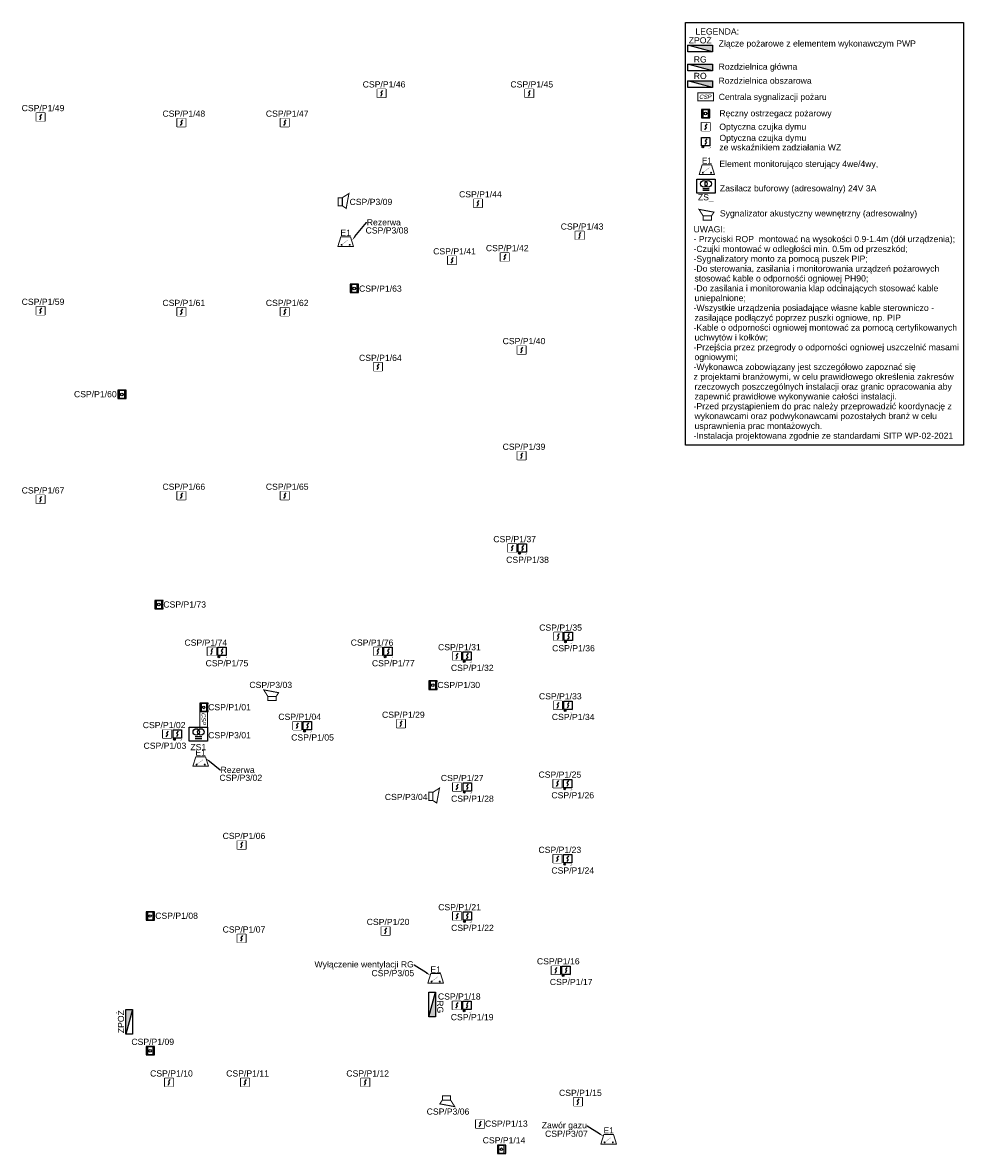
# Model space of a CAD drawing. Header units: millimetres. Extents: x 31144 to 89436, y 19352 to 26645.
# Tile 16 of 16: x 86393 to 89436, y 19580 to 23241. Entities that reach past the tile are written whole.
import ezdxf
from ezdxf import colors
from ezdxf.entities.mleader import LeaderData, LeaderLine
from ezdxf.enums import TextEntityAlignment as Align
from ezdxf.math import Vec2, Vec3

# ---------------------------------------------------------------- set-up
doc = ezdxf.new("R2010")
doc.units = ezdxf.units.MM
doc.header["$MEASUREMENT"] = 0
for name, color, linetype in [('! PT Legenda', 7, 'Continuous'), ('! PT Opisy Legenda 2', 7, 'Continuous'), ('! PT Rozdzielnice', 5, 'Continuous'), ('! PT SAP Czujki', 1, 'Continuous'), ('! PT SAP Moduły', 96, 'Continuous'), ('! PT SAP ROP', 1, 'Continuous'), ('! PT SAP Sygnalizatory', 6, 'Continuous'), ('!Instalacja SAP', 1, 'Continuous'), ('!PT SSP ADRESY', 1, 'Continuous'), ('!T4I Legenda', 7, 'Continuous'), ('SSP_zasilacze_MERAWEX', 5, 'Continuous')]:
    doc.layers.add(name, color=color, linetype=linetype)
doc.styles.add('ARIAL', font='arial.ttf')

# ---------------------------------------------------------------- blocks, each defined once
blk = doc.blocks.new('SAP Moduł')
at = {"linetype": 'Continuous', "lineweight": 13}
for p, q in [((-500, 0), (-402, 310)), ((-402, 310), (-98, 310)), ((-98, 310), (0, 0))]:
    blk.add_line(p, q, dxfattribs=at)
blk.add_lwpolyline([(0, 0), (0, 0), (-500, 0)], dxfattribs=at)
at = {"linetype": 'ByBlock', "lineweight": 60, "const_width": 7.1}
blk.add_lwpolyline([(-372, 66), (-170, 214)], dxfattribs=at)
at = {"linetype": 'Continuous', "lineweight": 13}
for centre in [(-382, 54), (-117, 54)]:
    blk.add_circle(centre, 15.1, dxfattribs=at)
at = {"style": 'ARIAL', "flags": 8}
blk.add_attdef('NAZWA', text='', height=200, dxfattribs=at).set_placement((-250, 343), align=Align.CENTER)
blk = doc.blocks.new('SAP Czujka Optyczna')
blk.add_lwpolyline([(-270, 270), (0, 270), (0, 0), (-270, 0)], close=True)
blk.add_wipeout([(0, 270), (-270, 270), (-270, 0), (0, 0)])
for p, q in [((-162, 41), (-114, 115)), ((-104, 228), (-156, 156)), ((-156, 156), (-135, 135)), ((-114, 115), (-135, 135))]:
    blk.add_line(p, q)
blk = doc.blocks.new('SAP ROP')
blk.add_wipeout([(-270, 270), (-270, 0), (0, 0), (0, 270)])
blk.add_lwpolyline([(-270, 270), (-270, 0), (0, 0), (0, 270)], close=True)
at = {"flags": 128}
blk.add_lwpolyline([(-219, 0), (-219, 270), (-57, 270), (-57, 0), (-219, 0)], dxfattribs=at)
blk.add_circle((-143, 133), 42.1)
blk = doc.blocks.new('SAP Sygnalizator Wew')
at = {"const_width": 33.2}
for points in [[(-401, 347), (82, 257), (0, 133), (-265, 133)], [(-265, 133), (0, 133), (0, 0), (-265, 0)]]:
    blk.add_lwpolyline(points, close=True, dxfattribs=at)
blk = doc.blocks.new('SKD_ZASILACZ')
for p, q in [((-0.402, 0.149), (-0.188, 0.149)), ((-0.402, 0.091), (-0.188, 0.091))]:
    blk.add_line(p, q)
blk.add_lwpolyline([(-0.595, 0.456), (0, 0.456), (0, 0), (-0.595, 0)], close=True)
for centre in [(-0.367, 0.301), (-0.222, 0.301)]:
    blk.add_circle(centre, 0.105)
blk = doc.blocks.new('A$7E85D154112A6')
at = {"layer": '!Instalacja SAP', "const_width": 3.24}
blk.add_lwpolyline([(-25.4, 12.7), (25.4, 12.7), (25.4, -12.7), (-25.4, -12.7)], close=True, dxfattribs=at)
at = {"layer": '!Instalacja SAP', "style": 'ARIAL', "oblique": 15}
blk.add_text('CSP', height=13.6, dxfattribs=at).set_placement((-22, -6.7))
blk = doc.blocks.new('SAP Czujka Optyczna z WZ')
blk.add_hatch(color=256).paths.add_polyline_path([(-10, 30, 1), (-58, 30, 1)])
blk.add_circle((-34, 30), 23.9)
blk.add_wipeout([(0, 351), (-270, 351), (-270, 0), (0, 0)])
at = {"transparency": 33554687}
h = blk.add_hatch(color=256, dxfattribs=at)
h.dxf.hatch_style = 1
h.paths.add_polyline_path([(-201, 41, 1), (-258, 41, 1)])
for p, q in [((-114, 196), (-162, 122)), ((-104, 309), (-156, 237)), ((-156, 237), (-114, 196))]:
    blk.add_line(p, q)
blk.add_lwpolyline([(-270, 351), (0, 351), (0, 81), (-270, 81)], close=True)
blk.add_circle((-229, 41), 28.4)
blk = doc.blocks.new('Rozdzielnica m')
blk.add_hatch(color=256).paths.add_polyline_path([(40, 21.2), (-40, 21.2), (40, 0)])
blk.add_lwpolyline([(40, 0), (-40, 21.2)])
blk.add_lwpolyline([(-40, 21.2), (40, 21.2), (40, 0), (-40, 0)], close=True)
at = {"color": 7}
blk.add_attdef('NAZWA', (10.4, 31.2), '', height=20, dxfattribs=at)

msp = doc.modelspace()

# ---------------------------------------------------------------- block references
at = {"layer": '! PT Rozdzielnice'}
ref = msp.add_blockref('Rozdzielnica m', (88584.8, 23146.5, -7719), dxfattribs=at)
ref.add_attrib('NAZWA', 'ZPOŻ', dxfattribs={"layer": '0', "color": 7, "height": 20, "style": 'ARIAL'}).set_placement((88584.9, 23173.5, -7719), align=Align.CENTER)
ref = msp.add_blockref('Rozdzielnica m', (88584.8, 23084.8, -7719), dxfattribs=at)
ref.add_attrib('NAZWA', 'RG', dxfattribs={"layer": '0', "color": 7, "height": 20, "style": 'ARIAL'}).set_placement((88584.9, 23111.8, -7719), align=Align.CENTER)
ref = msp.add_blockref('Rozdzielnica m', (88584.8, 23031.3, -7719), dxfattribs=at)
ref.add_attrib('NAZWA', 'RO', dxfattribs={"layer": '0', "color": 7, "height": 20, "style": 'ARIAL'}).set_placement((88584.9, 23058.3, -7719), align=Align.CENTER)
at = {"layer": '! PT SAP Czujki', "xscale": 0.1, "yscale": 0.1, "zscale": 0.1}
for name, p in [('SAP Czujka Optyczna', (87567.6, 22998.6)), ('SAP Czujka Optyczna', (88045.5, 22998.6)), ('SAP Czujka Optyczna', (86464.4, 22921.8)), ('SAP Czujka Optyczna', (86919.9, 22903.8)), ('SAP Czujka Optyczna', (87254.3, 22903.8)), ('SAP Czujka Optyczna', (88616.5, 22890.2, 8576.7)), ('SAP Czujka Optyczna z WZ', (88616.5, 22834.2, 8576.7)), ('SAP Czujka Optyczna', (87879.4, 22642.7)), ('SAP Czujka Optyczna', (88208.4, 22538.3)), ('SAP Czujka Optyczna', (87795.7, 22458.2)), ('SAP Czujka Optyczna', (87966.2, 22468.5)), ('SAP Czujka Optyczna', (86464.4, 22294.7)), ('SAP Czujka Optyczna', (86919.9, 22291.2)), ('SAP Czujka Optyczna', (87254.3, 22291.2)), ('SAP Czujka Optyczna', (88020.4, 22167.6)), ('SAP Czujka Optyczna', (87555.8, 22113.4)), ('SAP Czujka Optyczna', (88020.4, 21825.6)), ('SAP Czujka Optyczna', (86464.4, 21684.3)), ('SAP Czujka Optyczna', (86919.9, 21696.2)), ('SAP Czujka Optyczna', (87254.3, 21696.2)), ('SAP Czujka Optyczna', (87990.2, 21526.5)), ('SAP Czujka Optyczna', (88138.9, 21240.2)), ('SAP Czujka Optyczna', (87017.9, 21191.6)), ('SAP Czujka Optyczna', (87555.8, 21191.6)), ('SAP Czujka Optyczna', (87811.4, 21176.6)), ('SAP Czujka Optyczna', (88137.8, 21017.7)), ('SAP Czujka Optyczna', (87294.7, 20951.3)), ('SAP Czujka Optyczna', (87630.1, 20958)), ('SAP Czujka Optyczna', (86873.8, 20924.6)), ('SAP Czujka Optyczna', (87811.9, 20753.2)), ('SAP Czujka Optyczna', (88136.4, 20764.2)), ('SAP Czujka Optyczna', (87114.5, 20565.7)), ('SAP Czujka Optyczna', (88136.4, 20520.7)), ('SAP Czujka Optyczna', (87812, 20334.9)), ('SAP Czujka Optyczna', (87114.5, 20262.9)), ('SAP Czujka Optyczna', (87580.6, 20287.3)), ('SAP Czujka Optyczna', (88131.3, 20159.8)), ('SAP Czujka Optyczna', (87811, 20045.9)), ('SAP Czujka Optyczna', (86879.9, 19796.8)), ('SAP Czujka Optyczna', (87126.1, 19796.8)), ('SAP Czujka Optyczna', (87514.7, 19796.8)), ('SAP Czujka Optyczna', (88202.8, 19734)), ('SAP Czujka Optyczna', (87886.3, 19662.4))]:
    msp.add_blockref(name, p, dxfattribs=at)
at = {"layer": '! PT SAP Moduły'}
ref = msp.add_blockref('SAP Moduł', (88631.5, 22749.7, 8576.7), dxfattribs=dict(at, xscale=0.1, yscale=0.1, zscale=0.1))
ref.add_attrib('NAZWA', 'E1', dxfattribs={"layer": '0', "height": 20, "flags": 8}).set_placement((88606.5, 22784.1, 8576.7), align=Align.CENTER)
at = {"layer": '! PT SAP Moduły', "xscale": 0.1, "yscale": 0.1, "zscale": 0.1}
for p in [(87462.9, 22516.2), (86993.7, 20833.4), (87754, 20131.2)]:
    msp.add_blockref('SAP Moduł', p, dxfattribs=at).add_auto_attribs({'NAZWA': 'E1'})
at = {"layer": '! PT SAP Moduły'}
ref = msp.add_blockref('SAP Moduł', (88313.8, 19610.4), dxfattribs=dict(at, xscale=0.1, yscale=0.1, zscale=0.1))
ref.add_attrib('NAZWA', 'E1', dxfattribs={"layer": '0', "height": 20, "flags": 8}).set_placement((88288.8, 19644.8), align=Align.CENTER)
at = {"layer": '! PT SAP ROP', "xscale": 0.1, "yscale": 0.1, "zscale": 0.1}
for p in [(87479.4, 22367.1), (86728.3, 22023.7), (86847.9, 21343.7), (87733.8, 21082.6), (86819.3, 20335.5), (86819.3, 19899.2), (87955.8, 19580.4)]:
    msp.add_blockref('SAP ROP', p, dxfattribs=at)
at = {"layer": '! PT SAP Sygnalizatory', "xscale": 0.1, "yscale": 0.1, "zscale": 0.1}
for p, rotation in [((87413.8, 22647.6), 270), ((87706.7, 20722.8), 270), ((87750.7, 19766.4), 180)]:
    msp.add_blockref('SAP Sygnalizator Wew', p, dxfattribs=dict(at, rotation=rotation))
for p in [(88621, 22601.6, 8576.7), (87212.9, 21046.1)]:
    msp.add_blockref('SAP Sygnalizator Wew', p, dxfattribs=at)
msp.add_blockref('A$7E85D154112A6', (88602.8, 23000.7))
at = {"rotation": 270}
msp.add_blockref('A$7E85D154112A6', (86978.6, 20985.5), dxfattribs=at)
at = {"layer": 'SSP_zasilacze_MERAWEX', "xscale": 100, "yscale": 100, "zscale": 100}
msp.add_blockref('SKD_ZASILACZ', (88633.1, 22688.9), dxfattribs=at)

# ---------------------------------------------------------------- texts
at = {"layer": '! PT Legenda', "style": 'ARIAL'}
for s, p in [('Centrala sygnalizacji pożaru ', (88644.8, 22990.4, 7719)), ('Ręczny ostrzegacz pożarowy ', (88646.7, 22937.4, 7719)), ('Optyczna czujka dymu ', (88646.7, 22893.8, 7719)), ('Optyczna czujka dymu ', (88647.1, 22857.6, 5317.5)), ('ze wskaźnikiem zadziałania WZ', (88646.8, 22827.2, 5317.5)), ('Element monitorująco sterujący 4we/4wy,', (88646.8, 22773.6, 8576.7))]:
    msp.add_text(s, height=20, dxfattribs=at).set_placement(p)
at = {"layer": '! PT Opisy Legenda 2', "style": 'ARIAL'}
for s, p in [('LEGENDA:', (88569.1, 23202.2, 7719)), ('Złącze pożarowe z elementem wykonawczym PWP', (88644.5, 23163.3, 857.7)), ('Rozdzielnica główna', (88644.5, 23088.4, 857.7)), ('Rozdzielnica obszarowa', (88644.1, 23042.8, 857.7)), ('Zasilacz buforowy (adresowalny) 24V 3A', (88648.5, 22694.6, 8576.7)), ('Sygnalizator akustyczny wewnętrzny (adresowalny)', (88648.5, 22613.4, 8576.7))]:
    msp.add_text(s, height=20, dxfattribs=at).set_placement(p)
at = {"layer": '!PT SSP ADRESY', "color": 6, "insert": (87571.4, 22557.9), "char_height": 20, "attachment_point": 8, "style": 'ARIAL', "bg_fill": 3, "box_fill_scale": 1, "bg_fill_color": 256, "bg_fill_true_color": 13158600, "bg_fill_transparency": 0}
msp.add_mtext('CSP/P3/08', dxfattribs=at)
at = {"layer": '!T4I Legenda', "linetype": 'ByBlock', "lineweight": 0, "insert": (88560.1, 22582), "char_height": 20, "width": 860.983, "attachment_point": 1, "line_spacing_factor": 0.954545, "style": 'ARIAL'}
msp.add_mtext('\\pxi-0.15873,l0.31746,t0.31746,1.5873;UWAGI:\\P- Przyciski ROP  montować na wysokości 0.9-1.4m (dół urządzenia); \\P-Czujki montować w odległości min. 0.5m od przeszkód;\\P-Sygnalizatory monto za pomocą puszek PIP;\\P-Do sterowania, zasilania i monitorowania urządzeń pożarowych stosować kable o odpornośći ogniowej PH90;\\P-Do zasilania i monitorowania klap odcinających stosować kable uniepalnione;\\P-Wszystkie urządzenia posiadające własne kable sterowniczo - zasilające podłączyć poprzez puszki ogniowe, np. PIP\\P-Kable o odporności ogniowej montować za pomocą certyfikowanych uchwytów i kołków;\\P-Przejścia przez przegrody o odporności ogniowej uszczelnić masami ogniowymi;\\P-Wykonawca zobowiązany jest szczegółowo zapoznać się \\Pz projektami branżowymi, w celu prawidłowego określenia zakresów rzeczowych poszczególnych instalacji oraz granic opracowania aby zapewnić prawidłowe wykonywanie całości instalacji.\\P-Przed przystąpieniem do prac należy przeprowadzić koordynację z wykonawcami oraz podwykonawcami pozostałych branż w celu usprawnienia prac montażowych.\\P-Instalacja projektowana zgodnie ze standardami SITP WP-02-2021', dxfattribs=at).dxf.unprotected_set("ltscale", 0)

# ---------------------------------------------------------------- leaders
ml = msp.add_multileader_mtext('Standard')
ml.set_content('Rezerwa', color=256, style='ARIAL')
ml.set_leader_properties()
ml.build(insert=Vec2(0, 0))
ml.multileader.update_dxf_attribs({"dogleg_length": 0.8, "arrow_head_size": 15})
ctx = ml.context
ctx.base_point, ctx.char_height, ctx.arrow_head_size, ctx.landing_gap_size, ctx.plane_origin = Vec3(87033, 20821.8), 20, 15, 0.2, Vec3(82993.4, 20716.8)
notes = []
notes.append((ctx, [(0, (1, 1, 0), (87032.2, 20821.8), (1, 0), 0.8, [(0, [(86985.6, 20858.9), (87032.2, 20821.8), (87032.2, 20821.8)], 0, [])])]))
ctx.mtext.insert, ctx.mtext.width = Vec3(87033.2, 20832), 348.911
ml = msp.add_multileader_mtext('Standard')
ml.set_content('Wyłączenie wentylacji RG', color=256, style='ARIAL')
ml.set_leader_properties()
ml.build(insert=Vec2(0, 0))
ml.multileader.update_dxf_attribs({"dogleg_length": 0.8, "arrow_head_size": 15})
ctx = ml.context
ctx.base_point, ctx.char_height, ctx.arrow_head_size, ctx.landing_gap_size, ctx.plane_origin = Vec3(87338.8, 20189.4), 20, 15, 0.2, Vec3(83720, 20014.6)
ctx.text_align_type = 2
notes.append((ctx, [(0, (1, 1, 0), (87659.3, 20189.4), (-1, 0), 0.8, [(0, [(87712.2, 20156.7), (87659.3, 20189.4), (87659.3, 20189.4)], 0, [])])]))
ctx.mtext.insert, ctx.mtext.width, ctx.mtext.alignment = Vec3(87658.3, 20202.4), 348.911, 3
for ctx, leaders in notes:
    for number, flags, end, landing, length, lines in leaders:
        leader = LeaderData()
        leader.index, (leader.has_last_leader_line, leader.has_dogleg_vector, leader.attachment_direction) = number, flags
        leader.last_leader_point, leader.dogleg_vector, leader.dogleg_length = Vec3(end), Vec3(landing), length
        for number, points, colour, breaks in lines:
            line = LeaderLine()
            line.index, line.vertices, line.color, line.breaks = number, Vec3.list(points), colors.encode_raw_color(colour), breaks
            leader.lines.append(line)
        ctx.leaders.append(leader)

# ---------------------------------------------------------------- next in the draw order: block references
at = {"layer": '! PT SAP Czujki', "xscale": 0.1, "yscale": 0.1, "zscale": 0.1}
for p in [(88023.1, 21518.4), (87588.7, 21183.5)]:
    msp.add_blockref('SAP Czujka Optyczna z WZ', p, dxfattribs=at)
at = {"layer": '! PT SAP ROP', "xscale": 0.1, "yscale": 0.1, "zscale": 0.1}
for p in [(88616.5, 22933.1, 8576.7), (86992.9, 21010.9)]:
    msp.add_blockref('SAP ROP', p, dxfattribs=at)

# ---------------------------------------------------------------- next in the draw order: texts
at = {"layer": '!PT SSP ADRESY', "char_height": 20, "attachment_point": 8, "style": 'ARIAL', "bg_fill": 3, "box_fill_scale": 1, "bg_fill_color": 256, "bg_fill_true_color": 13158600, "bg_fill_transparency": 0}
for s, insert in [('CSP/P1/46', (87562, 23030.6)), ('CSP/P1/45', (88039.9, 23030.6)), ('CSP/P1/49', (86458.8, 22953.9)), ('CSP/P1/48', (86914.3, 22935.9)), ('CSP/P1/47', (87248.7, 22935.9)), ('CSP/P1/44', (87873.8, 22674.8)), ('CSP/P1/43', (88202.7, 22570.4)), ('CSP/P1/41', (87790.1, 22490.3)), ('CSP/P1/42', (87960.6, 22500.6)), ('CSP/P1/63', (87550.2, 22369.5)), ('CSP/P1/59', (86458.8, 22326.8)), ('CSP/P1/61', (86914.3, 22323.2)), ('CSP/P1/62', (87248.7, 22323.2)), ('CSP/P1/40', (88014.8, 22199.7)), ('CSP/P1/64', (87550.2, 22145.4)), ('CSP/P1/60', (86628, 22027.8)), ('CSP/P1/39', (88014.8, 21857.6)), ('CSP/P1/67', (86458.8, 21716.3)), ('CSP/P1/66', (86914.3, 21728.2)), ('CSP/P1/65', (87248.7, 21728.2)), ('CSP/P1/73', (86917.1, 21347)), ('CSP/P1/35', (88133.2, 21272.2)), ('CSP/P1/74', (86985.4, 21223.6)), ('CSP/P1/31', (87805.8, 21208.7)), ('CSP/P1/30', (87803.7, 21086.4)), ('CSP/P1/33', (88132.2, 21049.8)), ('CSP/P1/04', (87289.1, 20983.4)), ('CSP/P1/29', (87624.5, 20990.1)), ('CSP/P1/02', (86850.6, 20956.7)), ('CSP/P1/27', (87814.9, 20785.3)), ('CSP/P1/25', (88130.8, 20796.3)), ('CSP/P1/06', (87108.9, 20597.8)), ('CSP/P1/23', (88130.8, 20552.8)), ('CSP/P1/21', (87806.4, 20367)), ('CSP/P1/08', (86890.9, 20339.4)), ('CSP/P1/07', (87108.9, 20295)), ('CSP/P1/20', (87575, 20319.4)), ('CSP/P1/16', (88125.7, 20191.9)), ('CSP/P1/18', (87805.4, 20078)), ('CSP/P1/09', (86813.7, 19931.3)), ('CSP/P1/10', (86874.3, 19828.9)), ('CSP/P1/11', (87120.5, 19828.9)), ('CSP/P1/12', (87509.1, 19828.9)), ('CSP/P1/15', (88197.2, 19766.1)), ('CSP/P1/13', (87957.7, 19666.4)), ('CSP/P1/14', (87950.2, 19612.5))]:
    msp.add_mtext(s, dxfattribs=dict(at, insert=insert))
at = {"layer": '!PT SSP ADRESY', "color": 6, "char_height": 20, "attachment_point": 8, "style": 'ARIAL', "bg_fill": 3, "box_fill_scale": 1, "bg_fill_color": 256, "bg_fill_true_color": 13158600, "bg_fill_transparency": 0}
for s, insert in [('CSP/P3/09', (87519.6, 22650.2)), ('CSP/P3/03', (87195.5, 21086.6)), ('CSP/P3/02', (87098.7, 20786.1)), ('CSP/P3/04', (87633.7, 20723.9)), ('CSP/P3/05', (87590.5, 20153.7)), ('CSP/P3/06', (87769, 19705.5))]:
    msp.add_mtext(s, dxfattribs=dict(at, insert=insert))
at = {"layer": 'SSP_zasilacze_MERAWEX', "insert": (88603, 22659.8), "char_height": 20, "attachment_point": 8, "style": 'ARIAL', "bg_fill": 3, "box_fill_scale": 1, "bg_fill_color": 256, "bg_fill_true_color": 13158600, "bg_fill_transparency": 0}
msp.add_mtext('ZS_', dxfattribs=at)

# ---------------------------------------------------------------- next in the draw order: linework, layer by layer
at = {"layer": '! PT Opisy Legenda 2'}
msp.add_lwpolyline([(88537.2, 23240.8), (89436.2, 23240.8), (89436.2, 21872.6), (88537.2, 21872.6)], close=True, dxfattribs=at)

# ---------------------------------------------------------------- next in the draw order: block references
at = {"layer": '! PT Rozdzielnice'}
ref = msp.add_blockref('Rozdzielnica m', (87706.8, 20062.3), dxfattribs=dict(at, rotation=270))
ref.add_attrib('NAZWA', 'RG', dxfattribs={"layer": '0', "color": 7, "height": 20, "rotation": 270, "style": 'ARIAL'}).set_placement((87733.8, 20055.2), align=Align.CENTER)
ref = msp.add_blockref('Rozdzielnica m', (86748, 20006.6), dxfattribs=dict(at, rotation=90))
ref.add_attrib('NAZWA', 'ZPOŻ', dxfattribs={"layer": '0', "color": 7, "height": 20, "rotation": 90, "style": 'ARIAL'}).set_placement((86721, 20006.8), align=Align.CENTER)
at = {"layer": '! PT SAP Czujki', "xscale": 0.1, "yscale": 0.1, "zscale": 0.1}
for p in [(88171.8, 21232.1), (87050.8, 21183.5), (87844.3, 21168.5), (88170.7, 21009.6), (87327.6, 20943.2), (86906.7, 20916.5), (87844.8, 20745.1), (88169.3, 20756.1), (88169.3, 20512.6), (87844.9, 20326.8), (88164.2, 20151.7), (87843.9, 20037.8)]:
    msp.add_blockref('SAP Czujka Optyczna z WZ', p, dxfattribs=at)

# ---------------------------------------------------------------- next in the draw order: texts
at = {"layer": '!PT SSP ADRESY', "char_height": 20, "attachment_point": 8, "style": 'ARIAL', "bg_fill": 3, "box_fill_scale": 1, "bg_fill_color": 256, "bg_fill_true_color": 13158600, "bg_fill_transparency": 0}
for s, insert in [('CSP/P1/37', (87984.6, 21558.6)), ('CSP/P1/38', (88026.2, 21491.7)), ('CSP/P1/76', (87523.3, 21223.6)), ('CSP/P1/77', (87591.9, 21156.8)), ('CSP/P1/01', (87062.2, 21014.5))]:
    msp.add_mtext(s, dxfattribs=dict(at, insert=insert))

# ---------------------------------------------------------------- next in the draw order: leaders
ml = msp.add_multileader_mtext('Standard')
ml.set_content('Rezerwa', color=256, style='ARIAL')
ml.set_leader_properties()
ml.build(insert=Vec2(0, 0))
ml.multileader.update_dxf_attribs({"dogleg_length": 0.8, "arrow_head_size": 15})
ctx = ml.context
ctx.base_point, ctx.char_height, ctx.arrow_head_size, ctx.landing_gap_size, ctx.plane_origin = Vec3(87506, 22594.2), 20, 15, 0.2, Vec3(83466.4, 22394.4)
notes = []
notes.append((ctx, [(0, (1, 1, 0), (87505.2, 22594.2), (1, 0), 0.8, [(0, [(87458.6, 22536.5), (87505.2, 22594.2), (87505.2, 22594.2)], 0, [])])]))
ctx.mtext.insert, ctx.mtext.width = Vec3(87506.2, 22604.4), 348.911
ml = msp.add_multileader_mtext('Standard')
ml.set_content('Zawór gazu', color=256, style='ARIAL')
ml.set_leader_properties()
ml.build(insert=Vec2(0, 0))
ml.multileader.update_dxf_attribs({"dogleg_length": 0.8, "arrow_head_size": 15})
ctx = ml.context
ctx.base_point, ctx.char_height, ctx.arrow_head_size, ctx.landing_gap_size, ctx.plane_origin = Vec3(88074.6, 19668.6), 20, 15, 0.2, Vec3(84279.8, 19493.8)
ctx.text_align_type = 2
notes.append((ctx, [(0, (1, 1, 0), (88219.2, 19668.6), (-1, 0), 0.8, [(0, [(88272, 19635.9), (88219.2, 19668.6), (88219.2, 19668.6)], 0, [])])]))
ctx.mtext.insert, ctx.mtext.width, ctx.mtext.alignment = Vec3(88218.2, 19681.6), 348.911, 3
for ctx, leaders in notes:
    for number, flags, end, landing, length, lines in leaders:
        leader = LeaderData()
        leader.index, (leader.has_last_leader_line, leader.has_dogleg_vector, leader.attachment_direction) = number, flags
        leader.last_leader_point, leader.dogleg_vector, leader.dogleg_length = Vec3(end), Vec3(landing), length
        for number, points, colour, breaks in lines:
            line = LeaderLine()
            line.index, line.vertices, line.color, line.breaks = number, Vec3.list(points), colors.encode_raw_color(colour), breaks
            leader.lines.append(line)
        ctx.leaders.append(leader)

# ---------------------------------------------------------------- next in the draw order: texts
for s, insert in [('CSP/P1/36', (88174.9, 21205.3)), ('CSP/P1/75', (87053.9, 21156.8)), ('CSP/P1/32', (87847.4, 21141.8)), ('CSP/P1/34', (88173.9, 20982.9)), ('CSP/P1/05', (87330.8, 20916.5)), ('CSP/P1/03', (86853.1, 20889.8)), ('CSP/P1/26', (88172.5, 20729.4)), ('CSP/P1/28', (87847.9, 20718.4)), ('CSP/P1/24', (88172.5, 20485.9)), ('CSP/P1/22', (87848.1, 20300.1)), ('CSP/P1/17', (88167.4, 20125)), ('CSP/P1/19', (87847.1, 20011.1))]:
    msp.add_mtext(s, dxfattribs=dict(at, insert=insert))
at = {"layer": '!PT SSP ADRESY', "color": 6, "insert": (88152, 19633.8), "char_height": 20, "attachment_point": 8, "style": 'ARIAL', "bg_fill": 3, "box_fill_scale": 1, "bg_fill_color": 256, "bg_fill_true_color": 13158600, "bg_fill_transparency": 0}
msp.add_mtext('CSP/P3/07', dxfattribs=at)

# ---------------------------------------------------------------- next in the draw order: block references
at = {"layer": 'SSP_zasilacze_MERAWEX', "xscale": 100, "yscale": 100, "zscale": 100}
msp.add_blockref('SKD_ZASILACZ', (86991.3, 20914.5), dxfattribs=at)

# ---------------------------------------------------------------- next in the draw order: texts
at = {"layer": 'SSP_zasilacze_MERAWEX', "insert": (86961.2, 20885.4), "char_height": 20, "attachment_point": 8, "style": 'ARIAL', "bg_fill": 3, "box_fill_scale": 1, "bg_fill_color": 256, "bg_fill_true_color": 13158600, "bg_fill_transparency": 0}
msp.add_mtext('ZS1', dxfattribs=at)

# ---------------------------------------------------------------- next in the draw order: texts
at = {"layer": '!PT SSP ADRESY', "color": 6, "insert": (87062.2, 20923.7), "char_height": 20, "attachment_point": 8, "style": 'ARIAL', "bg_fill": 3, "box_fill_scale": 1, "bg_fill_color": 256, "bg_fill_true_color": 13158600, "bg_fill_transparency": 0}
msp.add_mtext('CSP/P3/01', dxfattribs=at)

doc.saveas('drawing.dxf')
